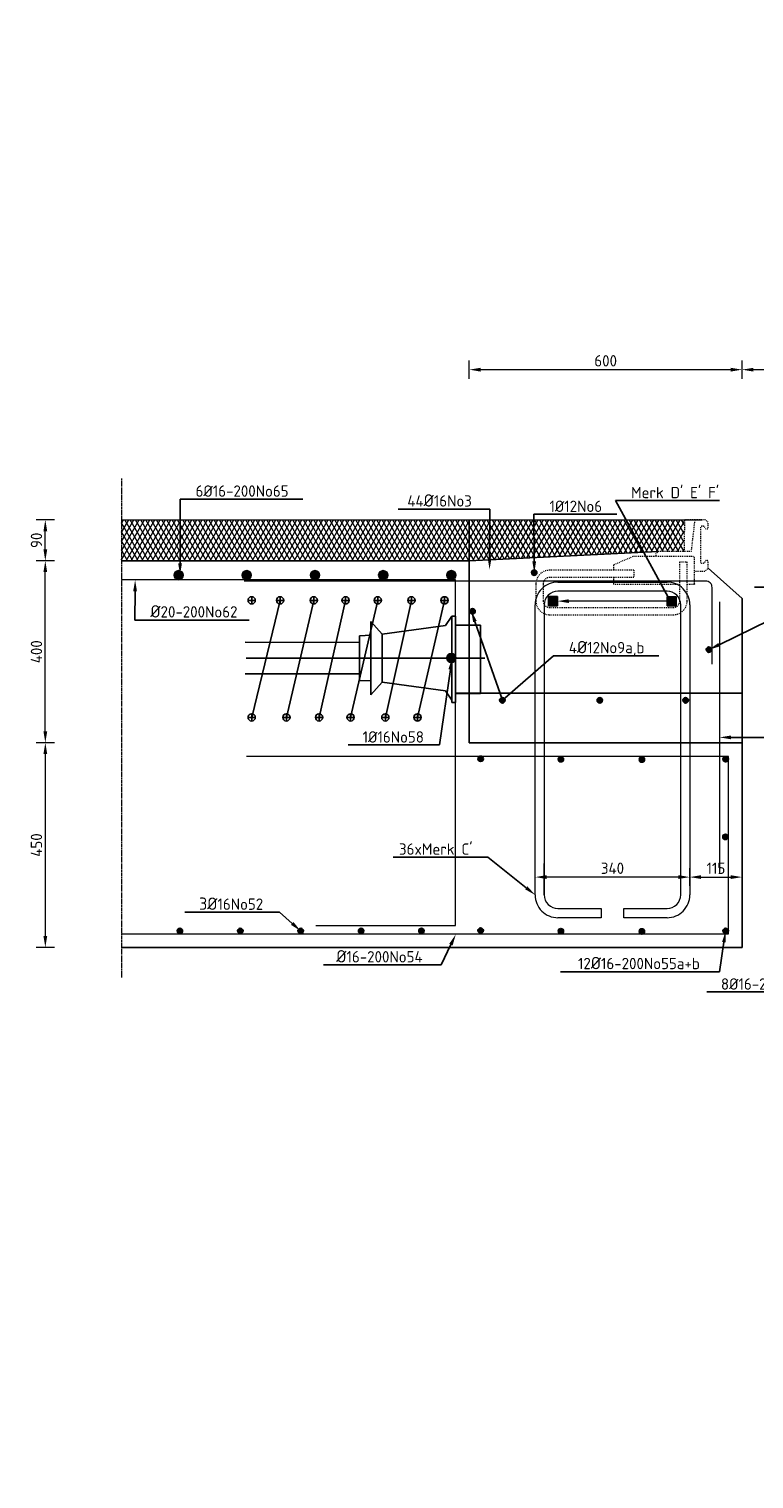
# Model space of a CAD drawing. Header units: millimetres. Extents: x -8028558 to 327273, y -63352 to 83293.
# Tile 32 of 195: x -845 to 749, y -16422 to -13234. Entities that reach past the tile are written whole.
import ezdxf
from ezdxf import colors
from ezdxf.entities.mleader import LeaderData, LeaderLine
from ezdxf.math import Vec2, Vec3

# ---------------------------------------------------------------- set-up
doc = ezdxf.new("R2010")
doc.units = ezdxf.units.MM
doc.linetypes.add('NLCS-HIDDEN', pattern=[4, 2, -2])
doc.linetypes.add('XX-AFBREEK', pattern=[7, 4, -1, 1, -1])
for name, color, linetype, lineweight in [('B-CO-BC-AFBREEKLIJN-G', 7, 'XX-AFBREEK', 18), ('B-CO-BC-BETONVORM-GD', 90, 'Continuous', 25), ('B-CO-BC-BETONVORM-M', 7, 'Continuous', 18), ('B-CO-BC-STORTNAAD-GD', 10, 'BC-STORTNAAD', 25), ('B-CO-BC-VOORSPANNING-GD', 200, 'Continuous', 25), ('B-CO-BC-WAPENING-G', 170, 'Continuous', 18), ('B-CO-BC-WAPENING-GD', 130, 'Continuous', 25), ('B-CO-BC-WAPENING_HOOFDWAPENING-G', 170, 'Continuous', 18), ('B-CO-SC-STAALVORM-A', 252, 'Continuous', 18), ('B-CO-SC-STAALVORM-AD', 252, 'Continuous', 18), ('B-CO-SC-STAALVORM-GD', 140, 'Continuous', 25), ('B-CO-SC-STAALVORM-GN', 10, 'NLCS-HIDDEN', 13), ('B-CO-VH-VERHARDING_ASFALT-A', 252, 'Continuous', 18), ('B-CO-VH-VERHARDING_ASFALT-G', 252, 'Continuous', 18), ('X-XX-AL-M', 7, 'Continuous', 18), ('X-XX-AL-T25', 7, 'Continuous', 25), ('X-XX-AL-VERWIJZING-T25', 7, 'Continuous', 25)]:
    doc.layers.add(name, color=color, linetype=linetype, lineweight=lineweight)
doc.styles.add('NLCS-ISO-MM10-T25', font='NLCS-ISO.ttf', dxfattribs={"height": 25})
doc.linetypes.add('BC-STORTNAAD', pattern='A,15,-1,[175,NLCS.SHX,S=1,R=0,X=0,Y=0],-1', length=17)
doc.dimstyles.new('NLCS-MM10-T25-PIJL_L0_H0', dxfattribs={"dimscale": 10, "dimtxt": 2.5, "dimasz": 2.5, "dimexe": 2, "dimexo": 2, "dimgap": 0.7, "dimtad": 1, "dimdec": 0, "dimzin": 0, "dimdsep": 46, "dimtxsty": 'NLCS-ISO-MM10-T25', "dimcen": 0, "dimdle": 2, "dimclrd": 256, "dimclre": 256, "dimclrt": 256, "dimadec": 0, "dimazin": 0, "dimtfac": 1, "dimtdec": 3, "dimtofl": 0, "dimtmove": 0, "dimatfit": 3, "dimfxl": 2, "dimfxlon": 1, "dimtfillclr": 256, "dimtolj": 1, "dimtzin": 0, "dimlwd": -1, "dimlwe": -1, "dimarcsym": 0})
doc.dimstyles.new('NLCS-MM10-T25-PIJL_L0_H4', dxfattribs={"dimscale": 10, "dimtxt": 2.5, "dimasz": 2.5, "dimexe": 2, "dimexo": 2, "dimgap": 0.7, "dimtad": 1, "dimdec": 0, "dimzin": 0, "dimdsep": 46, "dimtxsty": 'NLCS-ISO-MM10-T25', "dimcen": 0, "dimdle": 2, "dimclrd": 256, "dimclre": 256, "dimclrt": 256, "dimadec": 4, "dimazin": 0, "dimtfac": 1, "dimtdec": 3, "dimtofl": 0, "dimtmove": 0, "dimatfit": 3, "dimfxl": 2, "dimfxlon": 1, "dimtfillclr": 256, "dimtolj": 1, "dimtzin": 0, "dimlwd": -1, "dimlwe": -1, "dimarcsym": 0})
pattern_1 = [(45, (29461.201, 0), (-2.82842712, 2.82842712), []), (45, (29461.201, 2.4284), (-2.82842712, 2.82842712), []), (45, (29461.201, 2.5284), (-2.82842712, 2.82842712), []), (45, (29461.201, 2.6284), (-2.82842712, 2.82842712), [])]

# ---------------------------------------------------------------- blocks, each defined once
blk = doc.blocks.new('*D1818')
at = {"layer": 'X-XX-AL-M', "transparency": 16777216}
for p, q in [((722.7, -14002.7), (722.7, -13962.7)), ((957.5, -14002.7), (957.5, -13962.7)), ((747.7, -13982.7), (932.5, -13982.7))]:
    blk.add_line(p, q, dxfattribs=at)
for points in [[(747.7, -13978.6), (747.7, -13986.9), (722.7, -13982.7)], [(932.5, -13978.6), (932.5, -13986.9), (957.5, -13982.7)]]:
    blk.add_solid(points, dxfattribs=at)
at = {"layer": 'X-XX-AL-M', "transparency": 16777216, "insert": (840.1, -13963.2), "char_height": 25, "attachment_point": 5, "style": 'NLCS-ISO-MM10-T25'}
blk.add_mtext('\\A1;Var', dxfattribs=at)
blk = doc.blocks.new('*D1819')
at = {"layer": 'X-XX-AL-M', "transparency": 16777216}
for p, q in [((122.7, -14002.7), (122.7, -13962.7)), ((722.7, -14002.7), (722.7, -13962.7)), ((147.7, -13982.7), (697.7, -13982.7))]:
    blk.add_line(p, q, dxfattribs=at)
for points in [[(147.7, -13978.6), (147.7, -13986.9), (122.7, -13982.7)], [(697.7, -13978.6), (697.7, -13986.9), (722.7, -13982.7)]]:
    blk.add_solid(points, dxfattribs=at)
at = {"layer": 'X-XX-AL-M', "transparency": 16777216, "insert": (422.7, -13963.2), "char_height": 25, "attachment_point": 5, "style": 'NLCS-ISO-MM10-T25'}
blk.add_mtext('\\A1;600', dxfattribs=at)
blk = doc.blocks.new('*D1830')
at = {"layer": 'X-XX-AL-M', "transparency": 16777216}
for p, q in [((-789.5, -14312.9), (-829.5, -14312.9)), ((-809.5, -14377.9), (-809.5, -14337.9)), ((-789.5, -14402.9), (-829.5, -14402.9))]:
    blk.add_line(p, q, dxfattribs=at)
for points in [[(-813.6, -14337.9), (-805.3, -14337.9), (-809.5, -14312.9)], [(-813.6, -14377.9), (-805.3, -14377.9), (-809.5, -14402.9)]]:
    blk.add_solid(points, dxfattribs=at)
at = {"layer": 'X-XX-AL-M', "transparency": 16777216, "insert": (-829, -14357.9), "char_height": 25, "attachment_point": 5, "rotation": 90, "style": 'NLCS-ISO-MM10-T25'}
blk.add_mtext('\\A1;90', dxfattribs=at)
blk = doc.blocks.new('*D1831')
at = {"layer": 'B-CO-BC-BETONVORM-M', "transparency": 16777216}
for p, q in [((-789.5, -14802.9), (-829.5, -14802.9)), ((-809.5, -14827.9), (-809.5, -15227.9)), ((-789.5, -15252.9), (-829.5, -15252.9))]:
    blk.add_line(p, q, dxfattribs=at)
for points in [[(-813.6, -14827.9), (-805.3, -14827.9), (-809.5, -14802.9)], [(-813.6, -15227.9), (-805.3, -15227.9), (-809.5, -15252.9)]]:
    blk.add_solid(points, dxfattribs=at)
at = {"layer": 'B-CO-BC-BETONVORM-M', "transparency": 16777216, "insert": (-829, -15027.9), "char_height": 25, "attachment_point": 5, "rotation": 90, "style": 'NLCS-ISO-MM10-T25'}
blk.add_mtext('\\A1;450', dxfattribs=at)
blk = doc.blocks.new('*D1833')
at = {"layer": 'B-CO-BC-BETONVORM-M', "transparency": 16777216}
for p, q in [((-809.5, -14402.9), (-829.5, -14402.9)), ((-809.5, -14777.9), (-809.5, -14427.9)), ((-809.5, -14802.9), (-829.5, -14802.9))]:
    blk.add_line(p, q, dxfattribs=at)
for points in [[(-813.6, -14427.9), (-805.3, -14427.9), (-809.5, -14402.9)], [(-813.6, -14777.9), (-805.3, -14777.9), (-809.5, -14802.9)]]:
    blk.add_solid(points, dxfattribs=at)
at = {"layer": 'B-CO-BC-BETONVORM-M', "transparency": 16777216, "insert": (-829, -14602.9), "char_height": 25, "attachment_point": 5, "rotation": 90, "style": 'NLCS-ISO-MM10-T25'}
blk.add_mtext('\\A1;400', dxfattribs=at)
blk = doc.blocks.new('*D1814')
at = {"layer": 'X-XX-AL-M', "transparency": 16777216}
for p, q in [((267.7, -15117.6), (267.7, -15078.4)), ((607.7, -15117.6), (607.7, -15078.4)), ((582.7, -15098.4), (292.7, -15098.4))]:
    blk.add_line(p, q, dxfattribs=at)
for points in [[(292.7, -15094.2), (292.7, -15102.5), (267.7, -15098.4)], [(582.7, -15094.2), (582.7, -15102.5), (607.7, -15098.4)]]:
    blk.add_solid(points, dxfattribs=at)
at = {"layer": 'X-XX-AL-M', "transparency": 16777216, "insert": (437.7, -15078.9), "char_height": 25, "attachment_point": 5, "style": 'NLCS-ISO-MM10-T25'}
blk.add_mtext('\\A1;340', dxfattribs=at)
blk = doc.blocks.new('*D1817')
at = {"layer": 'X-XX-AL-M', "transparency": 16777216}
for p, q in [((607.7, -15117.6), (607.7, -15078.4)), ((722.7, -15118.4), (722.7, -15078.4)), ((632.7, -15098.4), (697.7, -15098.4))]:
    blk.add_line(p, q, dxfattribs=at)
for points in [[(632.7, -15094.2), (632.7, -15102.5), (607.7, -15098.4)], [(697.7, -15094.2), (697.7, -15102.5), (722.7, -15098.4)]]:
    blk.add_solid(points, dxfattribs=at)
at = {"layer": 'X-XX-AL-M', "transparency": 16777216, "insert": (665.2, -15078.9), "char_height": 25, "attachment_point": 5, "style": 'NLCS-ISO-MM10-T25'}
blk.add_mtext('\\A1;115', dxfattribs=at)

msp = doc.modelspace()

# ---------------------------------------------------------------- hatches: boundary and pattern name
at = {"layer": 'B-CO-SC-STAALVORM-A'}
h = msp.add_hatch(dxfattribs=at)
h.set_pattern_fill('ACO-STAAL', color=256, pattern_type=2)
h.set_pattern_definition(pattern_1)
h.paths.add_polyline_path([(-506.5, -14434.6, 1), (-526.5, -14434.6, 1)])
h = msp.add_hatch(dxfattribs=at)
h.set_pattern_fill('ACO-STAAL', color=256, pattern_type=2)
h.set_pattern_definition(pattern_1)
h.paths.add_polyline_path([(-356.5, -14434.6, 1), (-376.5, -14434.6, 1)])
h = msp.add_hatch(dxfattribs=at)
h.set_pattern_fill('ACO-STAAL', color=256, pattern_type=2)
h.set_pattern_definition(pattern_1)
h.paths.add_polyline_path([(-206.5, -14434.6, 1), (-226.5, -14434.6, 1)])
h = msp.add_hatch(dxfattribs=at)
h.set_pattern_fill('ACO-STAAL', color=256, pattern_type=2)
h.set_pattern_definition(pattern_1)
h.paths.add_polyline_path([(-56.5, -14434.6, 1), (-76.5, -14434.6, 1)])
h = msp.add_hatch(dxfattribs=at)
h.set_pattern_fill('ACO-STAAL', color=256, pattern_type=2)
h.set_pattern_definition(pattern_1)
h.paths.add_polyline_path([(93.5, -14434.6, 1), (73.5, -14434.6, 1)])
h = msp.add_hatch(dxfattribs=at)
h.set_pattern_fill('ACO-STAAL', color=256, pattern_type=2)
h.set_pattern_definition([(45, (29461.201, -181.9623), (-2.82842712, 2.82842712), []), (45, (29461.201, -179.534), (-2.82842712, 2.82842712), []), (45, (29461.201, -179.434), (-2.82842712, 2.82842712), []), (45, (29461.201, -179.334), (-2.82842712, 2.82842712), [])])
h.paths.add_polyline_path([(93.5, -14616.5, 1), (73.5, -14616.5, 1)])
at = {"layer": 'B-CO-SC-STAALVORM-AD'}
h = msp.add_hatch(dxfattribs=at)
h.set_pattern_fill('ACO-STAAL', color=256, pattern_type=2)
h.set_pattern_definition([(45, (29436.202, -0.2158), (-2.82842712, 2.82842712), []), (45, (29436.202, 2.2126), (-2.82842712, 2.82842712), []), (45, (29436.202, 2.3126), (-2.82842712, 2.82842712), []), (45, (29436.202, 2.4126), (-2.82842712, 2.82842712), [])])
h.paths.add_polyline_path([(271.6, -14428.9, 1), (259.6, -14428.9, 1)])
h = msp.add_hatch(dxfattribs=at)
h.set_pattern_fill('ACO-STAAL', color=256, pattern_type=2)
h.set_pattern_definition(pattern_1)
h.paths.add_polyline_path([(136, -14513.9, 1), (124, -14513.9, 1)])
h = msp.add_hatch(dxfattribs=at)
h.set_pattern_fill('ACO-STAAL', color=256, pattern_type=2)
h.set_pattern_definition([(45, (29460.9964, 31.8182), (-2.8284271, 2.8284271), []), (45, (29460.9964, 34.2466), (-2.8284271, 2.8284271), []), (45, (29460.9964, 34.3466), (-2.8284271, 2.8284271), []), (45, (29460.9964, 34.4466), (-2.8284271, 2.8284271), [])])
h.paths.add_polyline_path([(655.8, -14598.3, 1), (643.8, -14598.3, 1)])
h = msp.add_hatch(dxfattribs=at)
h.set_pattern_fill('ACO-STAAL', color=256, pattern_type=2)
h.set_pattern_definition(pattern_1)
h.paths.add_polyline_path([(201.5, -14709.6, 1), (189.5, -14709.6, 1)])
h = msp.add_hatch(dxfattribs=at)
h.set_pattern_fill('ACO-STAAL', color=256, pattern_type=2)
h.set_pattern_definition(pattern_1)
h.paths.add_polyline_path([(415.8, -14709.6, 1), (403.8, -14709.6, 1)])
h = msp.add_hatch(dxfattribs=at)
h.set_pattern_fill('ACO-STAAL', color=256, pattern_type=2)
h.set_pattern_definition(pattern_1)
h.paths.add_polyline_path([(604.5, -14709.6, 1), (592.5, -14709.6, 1)])
h = msp.add_hatch(dxfattribs=at)
h.set_pattern_fill('ACO-STAAL', color=256, pattern_type=2)
h.set_pattern_definition(pattern_1)
h.paths.add_polyline_path([(153.8, -14838.2, 1), (141.8, -14838.2, 1)])
h = msp.add_hatch(dxfattribs=at)
h.set_pattern_fill('ACO-STAAL', color=256, pattern_type=2)
h.set_pattern_definition(pattern_1)
h.paths.add_polyline_path([(330.3, -14839.3, 1), (318.3, -14839.3, 1)])
h = msp.add_hatch(dxfattribs=at)
h.set_pattern_fill('ACO-STAAL', color=256, pattern_type=2)
h.set_pattern_definition(pattern_1)
h.paths.add_polyline_path([(508.4, -14840, 1), (496.4, -14840, 1)])
h = msp.add_hatch(dxfattribs=at)
h.set_pattern_fill('ACO-STAAL', color=256, pattern_type=2)
h.set_pattern_definition(pattern_1)
h.paths.add_polyline_path([(692.5, -14838.9, 1), (680.5, -14838.9, 1)])
h = msp.add_hatch(dxfattribs=at)
h.set_pattern_fill('ACO-STAAL', color=256, pattern_type=2)
h.set_pattern_definition(pattern_1)
h.paths.add_polyline_path([(692.6, -14839, 1), (680.6, -14839, 1)])
h = msp.add_hatch(dxfattribs=at)
h.set_pattern_fill('ACO-STAAL', color=256, pattern_type=2)
h.set_pattern_definition(pattern_1)
h.paths.add_polyline_path([(692, -15010, 1), (680, -15010, 1)])
h = msp.add_hatch(dxfattribs=at)
h.set_pattern_fill('ACO-STAAL', color=256, pattern_type=2)
h.set_pattern_definition(pattern_1)
h.paths.add_polyline_path([(-507.5, -15216.8, 1), (-519.5, -15216.8, 1)])
h = msp.add_hatch(dxfattribs=at)
h.set_pattern_fill('ACO-STAAL', color=256, pattern_type=2)
h.set_pattern_definition(pattern_1)
h.paths.add_polyline_path([(-374.7, -15216.8, 1), (-386.7, -15216.8, 1)])
h = msp.add_hatch(dxfattribs=at)
h.set_pattern_fill('ACO-STAAL', color=256, pattern_type=2)
h.set_pattern_definition(pattern_1)
h.paths.add_polyline_path([(-241.9, -15216.8, 1), (-253.9, -15216.8, 1)])
h = msp.add_hatch(dxfattribs=at)
h.set_pattern_fill('ACO-STAAL', color=256, pattern_type=2)
h.set_pattern_definition(pattern_1)
h.paths.add_polyline_path([(-109.1, -15216.8, 1), (-121.1, -15216.8, 1)])
h = msp.add_hatch(dxfattribs=at)
h.set_pattern_fill('ACO-STAAL', color=256, pattern_type=2)
h.set_pattern_definition(pattern_1)
h.paths.add_polyline_path([(23.6, -15216.8, 1), (11.6, -15216.8, 1)])
h = msp.add_hatch(dxfattribs=at)
h.set_pattern_fill('ACO-STAAL', color=256, pattern_type=2)
h.set_pattern_definition(pattern_1)
h.paths.add_polyline_path([(153.8, -15216.1, 1), (141.8, -15216.1, 1)])
h = msp.add_hatch(dxfattribs=at)
h.set_pattern_fill('ACO-STAAL', color=256, pattern_type=2)
h.set_pattern_definition(pattern_1)
h.paths.add_polyline_path([(330.3, -15217.3, 1), (318.3, -15217.3, 1)])
h = msp.add_hatch(dxfattribs=at)
h.set_pattern_fill('ACO-STAAL', color=256, pattern_type=2)
h.set_pattern_definition(pattern_1)
h.paths.add_polyline_path([(508.4, -15217.9, 1), (496.4, -15217.9, 1)])
h = msp.add_hatch(dxfattribs=at)
h.set_pattern_fill('ACO-STAAL', color=256, pattern_type=2)
h.set_pattern_definition(pattern_1)
h.paths.add_polyline_path([(692.5, -15216.8, 1), (680.5, -15216.8, 1)])
at = {"layer": 'B-CO-VH-VERHARDING_ASFALT-A'}
h = msp.add_hatch(dxfattribs=at)
h.set_pattern_fill('AVH-ASFALT', color=256, scale=10, pattern_type=2)
h.set_pattern_definition([(60, (29461.201, 0), (-8.660254, 5), []), (120, (29461.201, 0), (-8.660254, -5), [])])
h.paths.add_polyline_path([(-355.9, -14402.9), (-302.8, -14312.9), (-642.3, -14312.9), (-642.3, -14402.9)])
h.paths.add_polyline_path([(-302.8, -14312.9), (-355.9, -14402.9), (122.7, -14402.9), (330.5, -14392.5), (389.2, -14312.9)])
h.paths.add_polyline_path([(1957.5, -14402.9), (1957.5, -14312.9), (1561.6, -14312.9), (1514.2, -14399.8), (1557.5, -14402.9)])
h.paths.add_polyline_path([(595, -14382.2), (596.1, -14312.9), (389.2, -14312.9), (330.5, -14392.5), (538.3, -14382.2)])
h.paths.add_polyline_path([(611.3, -14375.7), (610.6, -14382.2), (611.2, -14382.2)])
h.paths.add_polyline_path([(1069.6, -14382.2), (1068.8, -14375.7), (1068.9, -14382.2)])
h.paths.add_polyline_path([(1084.1, -14312.9), (1085.2, -14382.2), (1125.6, -14382.2), (1131.2, -14387.7), (1349.7, -14392.5), (1514.2, -14399.8), (1561.6, -14312.9)])
at = {"layer": 'X-XX-AL-T25', "true_color": 0x636466}
h = msp.add_hatch(color=251, dxfattribs=at)
h.dxf.hatch_style = 1
h.paths.add_polyline_path([(316.7, -14481.7), (296.7, -14481.7), (296.7, -14501.7), (316.7, -14501.7)])
h = msp.add_hatch(color=251, dxfattribs=at)
h.dxf.hatch_style = 1
h.paths.add_polyline_path([(577.9, -14482.3), (557.9, -14482.3), (557.9, -14502.3), (577.9, -14502.3)])

# ---------------------------------------------------------------- linework, layer by layer
at = {"layer": 'B-CO-BC-AFBREEKLIJN-G', "flags": 128}
msp.add_lwpolyline([(-642.3, -14221.9), (-642.3, -15320.8)], dxfattribs=at)
at = {"layer": 'B-CO-BC-BETONVORM-GD', "flags": 128}
for points in [[(122.7, -14402.9), (-642.3, -14402.9)], [(122.7, -14402.9), (538.3, -14382.2)], [(722.7, -14485.5), (648.3, -14418.9)], [(722.7, -15252.9), (722.7, -14485.5)], [(-642.3, -15252.9), (722.7, -15252.9)]]:
    msp.add_lwpolyline(points, dxfattribs=at)
at = {"layer": 'B-CO-BC-STORTNAAD-GD', "ltscale": 0.5, "flags": 128}
for points in [[(122.7, -14802.9), (122.7, -14312.9)], [(722.7, -14694.2), (92.7, -14694.2)], [(722.7, -14802.9), (122.7, -14802.9)]]:
    msp.add_lwpolyline(points, dxfattribs=at)
at = {"layer": 'B-CO-BC-VOORSPANNING-GD', "ltscale": 500, "flags": 128}
for points in [[(-363.7, -14489.9), (-347.7, -14489.9)], [(-355.7, -14481.9), (-355.7, -14497.9)], [(-301.3, -14489.9), (-285.3, -14489.9)], [(-293.3, -14481.9), (-293.3, -14497.9)], [(-227.3, -14489.9), (-211.3, -14489.9)], [(-219.3, -14481.9), (-219.3, -14497.9)], [(-157.2, -14489.9), (-141.2, -14489.9)], [(-149.2, -14481.9), (-149.2, -14497.9)], [(-86.5, -14489.9), (-70.5, -14489.9)], [(-78.5, -14481.9), (-78.5, -14497.9)], [(-12.5, -14489.9), (3.5, -14489.9)], [(-4.5, -14481.9), (-4.5, -14497.9)], [(60.4, -14489.9), (76.4, -14489.9)], [(68.4, -14481.9), (68.4, -14497.9)], [(92.7, -14524.4), (84.7, -14524.4)], [(92.7, -14524.4), (92.7, -14714.4)], [(147.7, -14544.4), (92.7, -14544.4)], [(147.7, -14694.4), (147.7, -14544.4)], [(92.7, -14694.4), (147.7, -14694.4)], [(92.7, -14714.4), (84.7, -14714.4)], [(-363.7, -14747.2), (-347.7, -14747.2)], [(-355.7, -14739.2), (-355.7, -14755.2)], [(-287.4, -14747.2), (-271.4, -14747.2)], [(-279.4, -14739.2), (-279.4, -14755.2)], [(-215.6, -14747.2), (-199.6, -14747.2)], [(-207.6, -14739.2), (-207.6, -14755.2)], [(-146.1, -14747.2), (-130.1, -14747.2)], [(-138.1, -14739.2), (-138.1, -14755.2)], [(-69.8, -14747.2), (-53.8, -14747.2)], [(-61.8, -14739.2), (-61.8, -14755.2)], [(0.8, -14747.2), (16.8, -14747.2)], [(8.8, -14739.2), (8.8, -14755.2)]]:
    msp.add_lwpolyline(points, dxfattribs=at)
at = {"layer": 'B-CO-BC-VOORSPANNING-GD', "ltscale": 5, "flags": 128}
for points in [[(-355.7, -14747.2), (-293.3, -14489.9)], [(-279.4, -14747.2), (-219.3, -14489.9)], [(-207.6, -14747.2), (-149.2, -14489.9)], [(-138.1, -14747.2), (-78.5, -14489.9)], [(-61.8, -14747.2), (-4.5, -14489.9)], [(8.8, -14747.2), (68.4, -14489.9)], [(-93.9, -14536.4), (-69, -14564.4)], [(70.4, -14544.9), (84.7, -14524.4)], [(84.7, -14524.4), (84.7, -14714.4)], [(-118.9, -14568.1), (-93.6, -14566.8)], [(-69, -14564.4), (70.4, -14544.9)], [(-118.7, -14582.9), (-369.8, -14582.2)], [(157, -14617), (-368.1, -14617)], [(-118.7, -14651.1), (-369.8, -14651.7)], [(-118.9, -14665.8), (-93.6, -14667.1)], [(-93.9, -14697.5), (-69, -14669.5)], [(-69, -14669.5), (70.4, -14689)], [(70.4, -14689), (84.7, -14709.5)]]:
    msp.add_lwpolyline(points, dxfattribs=at)
at = {"layer": 'B-CO-BC-VOORSPANNING-GD', "flags": 128}
for points in [[(-93.9, -14697.5), (-93.9, -14536.4)], [(-118.9, -14665.8), (-118.9, -14568.1)], [(-69, -14669.5), (-69, -14564.4)]]:
    msp.add_lwpolyline(points, dxfattribs=at)
at = {"layer": 'B-CO-BC-VOORSPANNING-GD', "ltscale": 500}
for centre in [(-355.7, -14489.9), (-293.3, -14489.9), (-219.3, -14489.9), (-149.2, -14489.9), (-78.5, -14489.9), (-4.5, -14489.9), (68.4, -14489.9), (-355.7, -14747.2), (-279.4, -14747.2), (-207.6, -14747.2), (-138.1, -14747.2), (-61.8, -14747.2), (8.8, -14747.2)]:
    msp.add_circle(centre, 8, dxfattribs=at)
at = {"layer": 'B-CO-BC-WAPENING-G', "flags": 128}
for points in [[(267.7, -15137.6, 0.414214), (317.7, -15187.6)], [(557.7, -15187.6, 0.414214), (607.7, -15137.6)]]:
    msp.add_lwpolyline(points, format="xyb", dxfattribs=at)
at = {"layer": 'B-CO-BC-WAPENING-GD'}
for points in [[(296.7, -14501.7), (316.7, -14501.7), (316.7, -14481.7), (296.7, -14481.7)], [(557.9, -14502.3), (577.9, -14502.3), (577.9, -14482.3), (557.9, -14482.3)]]:
    msp.add_lwpolyline(points, close=True, dxfattribs=at)
for centre, radius in [((-516.5, -14434.6), 10), ((-366.5, -14434.6), 10), ((-216.5, -14434.6), 10), ((-66.5, -14434.6), 10), ((83.5, -14434.6), 10), ((265.6, -14428.9), 6), ((130, -14513.9), 6), ((649.8, -14598.3), 6), ((83.5, -14616.5), 10), ((195.5, -14709.6), 6), ((409.8, -14709.6), 6), ((598.5, -14709.6), 6), ((147.8, -14838.2), 6), ((324.3, -14839.3), 6), ((502.4, -14840), 6), ((686.5, -14838.9), 6), ((686.6, -14839), 6), ((686, -15010), 6), ((-513.5, -15216.8), 6), ((-380.7, -15216.8), 6), ((-247.9, -15216.8), 6), ((-115.1, -15216.8), 6), ((17.6, -15216.8), 6), ((147.8, -15216.1), 6), ((324.3, -15217.3), 6), ((502.4, -15217.9), 6), ((686.5, -15216.8), 6)]:
    msp.add_circle(centre, radius, dxfattribs=at)
at = {"layer": 'B-CO-BC-WAPENING_HOOFDWAPENING-G', "flags": 128}
for points in [[(92.7, -14444.9), (-642.3, -14444.9)], [(92.7, -15204.9), (92.7, -14444.9)], [(673.2, -14492.9), (673.2, -15089.5)], [(692.7, -14832.9), (-367, -14832.9)], [(692.7, -15222.9), (692.7, -14832.9)], [(287.7, -15137.6), (287.7, -15068.6)], [(-214.7, -15204.9), (92.7, -15204.9)], [(-642.3, -15222.9), (692.7, -15222.9)]]:
    msp.add_lwpolyline(points, dxfattribs=at)
for points in [[(656.6, -14630.1), (656.6, -14461.7, 0.456933), (642.6, -14447.7), (-372.3, -14447.7)], [(287.7, -15137.6, 0.414214), (317.7, -15167.6)], [(557.7, -15167.6, 0.414214), (587.7, -15137.6)]]:
    msp.add_lwpolyline(points, format="xyb", dxfattribs=at)
at = {"layer": 'B-CO-BC-WAPENING_HOOFDWAPENING-G', "ltscale": 500, "flags": 128}
for points in [[(317.7, -14449.6, 0.414214), (267.7, -14499.6)], [(317.7, -14469.6, 0.414214), (287.7, -14499.6)], [(607.7, -14499.6, 0.414214), (557.7, -14449.6)], [(587.7, -14499.6, 0.414214), (557.7, -14469.6)]]:
    msp.add_lwpolyline(points, format="xyb", dxfattribs=at)
for points in [[(317.7, -14449.6), (557.7, -14449.6)], [(557.7, -14469.6), (317.7, -14469.6)], [(267.7, -15137.6), (267.7, -14499.6)], [(287.7, -14499.6), (287.7, -15137.6)], [(587.7, -15137.6), (587.7, -14499.6)], [(607.7, -14499.6), (607.7, -15137.6)], [(317.7, -15167.6), (412.7, -15167.6)], [(412.7, -15167.6), (412.7, -15187.6)], [(462.7, -15167.6), (557.7, -15167.6)], [(462.7, -15187.6), (462.7, -15167.6)], [(412.7, -15187.6), (317.7, -15187.6)], [(557.7, -15187.6), (462.7, -15187.6)]]:
    msp.add_lwpolyline(points, dxfattribs=at)
at = {"layer": 'B-CO-SC-STAALVORM-GD', "flags": 128}
msp.add_lwpolyline([(617.9, -14454.3), (617.9, -14453.6)], dxfattribs=at)
at = {"layer": 'B-CO-SC-STAALVORM-GN', "flags": 128}
for points in [[(618.5, -14425.5), (641.8, -14425.5), (648.3, -14418.9), (648.3, -14405.8, 0.748975), (641.8, -14403.9, -0.045064), (638.6, -14408, -0.61982), (631.8, -14406), (631.8, -14329.2, -0.61982), (638.6, -14327.2, -0.045064), (641.8, -14331.4, 0.748975), (648.3, -14329.5), (648.3, -14318.7), (642.5, -14312.9), (618.6, -14312.9), (610.6, -14382.2), (538.3, -14382.2), (532.7, -14387.7), (532.7, -14393.7)], [(617.9, -14453.6), (618.3, -14432.6), (618.3, -14398.3, 0.3609), (614.5, -14393.7), (482.6, -14393.7)], [(299.4, -14423.6, 0.414214), (269.4, -14453.6)], [(299.4, -14439.6, 0.414214), (285.4, -14453.6)], [(269.4, -14491.5, 0.414214), (299.4, -14521.5)], [(285.4, -14491.5, 0.414214), (299.4, -14505.5)], [(571.6, -14505.5, 0.414214), (585.6, -14491.5)], [(571.6, -14521.5, 0.414214), (601.6, -14491.5)]]:
    msp.add_lwpolyline(points, format="xyb", dxfattribs=at)
at = {"layer": 'B-CO-SC-STAALVORM-GN'}
msp.add_lwpolyline([(618.6, -14312.9), (596.1, -14312.9), (595, -14382.2)], dxfattribs=at)
at = {"layer": 'B-CO-SC-STAALVORM-GN', "flags": 128}
for points in [[(482.6, -14393.7), (439.7, -14412.1)], [(585.6, -14405.2), (601.6, -14405.2)], [(585.6, -14491.5), (585.6, -14405.2)], [(601.6, -14491.5), (601.6, -14405.2)], [(484.3, -14423.6), (299.4, -14423.6)], [(484.3, -14439.6), (299.4, -14439.6)], [(439.7, -14412.1), (439.7, -14423.6)], [(439.7, -14439.6), (439.7, -14454.3)], [(484.3, -14423.6), (484.3, -14439.6)], [(269.4, -14453.6), (269.4, -14491.5)], [(285.4, -14453.6), (285.4, -14491.5)], [(439.7, -14454.3), (585.6, -14454.3)], [(601.6, -14454.3), (617.9, -14454.3)], [(299.4, -14505.5), (571.6, -14505.5)], [(299.4, -14521.5), (571.6, -14521.5)]]:
    msp.add_lwpolyline(points, dxfattribs=at)
at = {"layer": 'B-CO-VH-VERHARDING_ASFALT-G', "flags": 128}
msp.add_lwpolyline([(-642.3, -14312.9), (634.9, -14312.9)], dxfattribs=at)

# ---------------------------------------------------------------- dimensions: what is measured, and where the dimension line sits
at = {"layer": 'B-CO-BC-BETONVORM-M'}
for base, p1, p2, picture, middle in [((-809.5, -14402.9), (-809.5, -14802.9), (-809.5, -14402.9), '*D1833', (-829, -14602.9)), ((-809.5, -15252.9), (653.2, -14802.9), (653.2, -15252.9), '*D1831', (-829, -15027.9))]:
    dim = msp.add_linear_dim(base=base, p1=p1, p2=p2, angle=90, dimstyle='NLCS-MM10-T25-PIJL_L0_H0', dxfattribs=at)
    dim.commit()
    dim.dimension.update_dxf_attribs({"geometry": picture, "text_midpoint": middle})
at = {"layer": 'X-XX-AL-M'}
for base, p1, p2, picture, middle in [((722.7, -13982.7), (122.7, -14402.9), (722.7, -14402.9), '*D1819', (422.7, -13963.2)), ((267.7, -15098.4), (607.7, -15137.6), (267.7, -15137.6), '*D1814', (437.7, -15078.9)), ((722.7, -15098.4), (607.7, -15137.6), (722.7, -15252.9), '*D1817', (665.2, -15078.9))]:
    dim = msp.add_linear_dim(base=base, p1=p1, p2=p2, dimstyle='NLCS-MM10-T25-PIJL_L0_H4', dxfattribs=at)
    dim.commit()
    dim.dimension.update_dxf_attribs({"geometry": picture, "text_midpoint": middle})
dim = msp.add_linear_dim(base=(957.5, -13982.7), p1=(722.7, -14802.9), p2=(957.5, -14802.9), text='Var', dimstyle='NLCS-MM10-T25-PIJL_L0_H4', dxfattribs=at)
dim.commit()
dim.dimension.update_dxf_attribs({"geometry": '*D1818', "text_midpoint": (840.1, -13963.2)})
dim = msp.add_linear_dim(base=(-809.5, -14312.9), p1=(-642.3, -14402.9), p2=(-642.3, -14312.9), angle=90, dimstyle='NLCS-MM10-T25-PIJL_L0_H4', dxfattribs=at)
dim.commit()
dim.dimension.update_dxf_attribs({"geometry": '*D1830', "text_midpoint": (-829, -14357.9)})

# ---------------------------------------------------------------- leaders
at = {"layer": 'X-XX-AL-VERWIJZING-T25'}
ml = msp.add_multileader_mtext('Standard', dxfattribs=at)
ml.set_content('Merk B', color=256, style='NLCS-ISO-MM10-T25')
ml.set_leader_properties(color=256, linetype='ByLayer', lineweight=-1)
ml.build(insert=Vec2(0, 0))
ml.multileader.update_dxf_attribs({"text_left_attachment_type": 5, "text_right_attachment_type": 5, "dogleg_length": 25, "arrow_head_size": 25})
ctx = ml.context
ctx.base_point, ctx.char_height, ctx.arrow_head_size, ctx.landing_gap_size, ctx.plane_origin = Vec3(137517.8, -36029.7), 25, 25, 9, Vec3(137783.2, -36013.1)
ctx.left_attachment, ctx.right_attachment = 5, 5
notes = []
notes.append((ctx, [(0, (0, 0, 0), (0, 0), (1, 0), 1, [])]))
ctx.mtext.insert, ctx.mtext.flow_direction = Vec3(137526.8, -35999.7), 5
ml = msp.add_multileader_mtext('Standard', dxfattribs=at)
ml.set_content('6Ø16-200No65', color=256, style='NLCS-ISO-MM10-T25')
ml.set_leader_properties(color=256, linetype='ByLayer', lineweight=-1)
ml.build(insert=Vec2(0, 0))
ml.multileader.update_dxf_attribs({"text_left_attachment_type": 5, "text_right_attachment_type": 5, "dogleg_length": 25, "arrow_head_size": 25})
ctx = ml.context
ctx.base_point, ctx.char_height, ctx.arrow_head_size, ctx.landing_gap_size, ctx.plane_origin = Vec3(-488.2, -14267.1), 25, 25, 9, Vec3(-513.2, -14433.4)
ctx.left_attachment, ctx.right_attachment = 5, 5
notes.append((ctx, [(1, (1, 1, 0), (-513.2, -14267.1), (1, 0), 25, [(0, [(-513.2, -14433.4)], 0, [])])]))
ctx.mtext.insert, ctx.mtext.flow_direction = Vec3(-479.2, -14237.1), 5
ml = msp.add_multileader_mtext('Standard', dxfattribs=at)
ml.set_content("Merk D' E' F'", color=256, style='NLCS-ISO-MM10-T25')
ml.set_leader_properties(color=256, linetype='ByLayer', lineweight=-1)
ml.build(insert=Vec2(0, 0))
ml.multileader.update_dxf_attribs({"text_left_attachment_type": 5, "text_right_attachment_type": 5, "dogleg_length": 25, "arrow_head_size": 25})
ctx = ml.context
ctx.base_point, ctx.char_height, ctx.arrow_head_size, ctx.landing_gap_size, ctx.plane_origin = Vec3(469.5, -14270.4), 25, 25, 9, Vec3(316.7, -14491.7)
ctx.left_attachment, ctx.right_attachment = 5, 5
notes.append((ctx, [(0, (1, 1, 0), (444.5, -14270.4), (1, 0), 25, [(1, [(316.7, -14491.7), (564.2, -14490.7)], 0, [])])]))
ctx.mtext.insert, ctx.mtext.flow_direction = Vec3(478.5, -14240.4), 5
ml = msp.add_multileader_mtext('Standard', dxfattribs=at)
ml.set_content('44{\\H1.08333x;Ø}16No3', color=256, style='NLCS-ISO-MM10-T25')
ml.set_leader_properties(color=256, linetype='ByLayer', lineweight=-1)
ml.build(insert=Vec2(0, 0))
ml.multileader.update_dxf_attribs({"text_left_attachment_type": 5, "text_right_attachment_type": 5, "dogleg_length": 25, "arrow_head_size": 25})
ctx = ml.context
ctx.base_point, ctx.char_height, ctx.arrow_head_size, ctx.landing_gap_size, ctx.plane_origin = Vec3(-22.4, -14289.2), 25, 25, 9, Vec3(213.1, -14486.1)
ctx.left_attachment, ctx.right_attachment = 5, 5
notes.append((ctx, [(0, (1, 1, 0), (167.7, -14289.2), (-1, 0), 25, [(0, [(167.4, -14422.3)], 0, [])])]))
ctx.mtext.insert, ctx.mtext.flow_direction = Vec3(-13.4, -14256.7), 5
ml = msp.add_multileader_mtext('Standard', dxfattribs=at)
ml.set_content('1Ø12No6', color=256, style='NLCS-ISO-MM10-T25')
ml.set_leader_properties(color=256, linetype='ByLayer', lineweight=-1)
ml.build(insert=Vec2(0, 0))
ml.multileader.update_dxf_attribs({"text_left_attachment_type": 5, "text_right_attachment_type": 5, "dogleg_length": 25, "arrow_head_size": 25})
ctx = ml.context
ctx.base_point, ctx.char_height, ctx.arrow_head_size, ctx.landing_gap_size, ctx.plane_origin = Vec3(290.1, -14300.6), 25, 25, 9, Vec3(265.7, -14429.4)
ctx.left_attachment, ctx.right_attachment = 5, 5
notes.append((ctx, [(0, (1, 1, 0), (265.1, -14300.6), (1, 0), 25, [(0, [(265.7, -14429.4)], 0, [])])]))
ctx.mtext.insert, ctx.mtext.flow_direction = Vec3(299.1, -14270.6), 5
ml = msp.add_multileader_mtext('Standard', dxfattribs=at)
ml.set_content('2Ø12No6', color=256, style='NLCS-ISO-MM10-T25')
ml.set_leader_properties(color=256, linetype='ByLayer', lineweight=-1)
ml.build(insert=Vec2(0, 0))
ml.multileader.update_dxf_attribs({"text_left_attachment_type": 5, "text_right_attachment_type": 5, "dogleg_length": 25, "arrow_head_size": 25})
ctx = ml.context
ctx.base_point, ctx.char_height, ctx.arrow_head_size, ctx.landing_gap_size, ctx.plane_origin = Vec3(766.4, -14460.7), 25, 25, 9, Vec3(326.2, -14222.5)
ctx.left_attachment, ctx.right_attachment = 5, 5
notes.append((ctx, [(1, (1, 1, 0), (931.9, -14460.7), (-1, 0), 25, [(1, [(649.8, -14598.3)], 0, []), (0, [(1031.6, -14598.3)], 0, [])])]))
ctx.mtext.insert, ctx.mtext.flow_direction = Vec3(775.4, -14430.7), 5
ml = msp.add_multileader_mtext('Standard', dxfattribs=at)
ml.set_content('{\\H1.08333x;Ø}20-200No62', color=256, style='NLCS-ISO-MM10-T25')
ml.set_leader_properties(color=256, linetype='ByLayer', lineweight=-1)
ml.build(insert=Vec2(0, 0))
ml.multileader.update_dxf_attribs({"text_left_attachment_type": 5, "text_right_attachment_type": 5, "dogleg_length": 25, "arrow_head_size": 25})
ctx = ml.context
ctx.base_point, ctx.char_height, ctx.arrow_head_size, ctx.landing_gap_size, ctx.plane_origin = Vec3(-587.4, -14533.1), 25, 25, 9, Vec3(-685.3, -14434.9)
ctx.left_attachment, ctx.right_attachment = 5, 5
notes.append((ctx, [(1, (1, 1, 0), (-612.4, -14533.1), (1, 0), 25, [(0, [(-612, -14444.9)], 0, [])])]))
ctx.mtext.insert, ctx.mtext.flow_direction = Vec3(-578.4, -14500.6), 5
ml = msp.add_multileader_mtext('Standard', dxfattribs=at)
ml.set_content('Stekken Ø12No5', color=256, style='NLCS-ISO-MM10-T25')
ml.set_leader_properties(color=256, linetype='ByLayer', lineweight=-1)
ml.build(insert=Vec2(0, 0))
ml.multileader.update_dxf_attribs({"text_left_attachment_type": 5, "text_right_attachment_type": 5, "dogleg_length": 25, "arrow_head_size": 25})
ctx = ml.context
ctx.base_point, ctx.char_height, ctx.arrow_head_size, ctx.landing_gap_size, ctx.plane_origin, ctx.plane_x_axis, ctx.plane_y_axis = Vec3(827.6, -14766.2), 25, 25, 9, Vec3(827.6, -14945.7), Vec3(0, 1), Vec3(-1, 0)
ctx.left_attachment, ctx.right_attachment = 5, 5
notes.append((ctx, [(0, (1, 1, 0), (827.6, -14791.2), (0, 1), 25, [(1, [(673.2, -14791.2), (1007, -14791.2)], 0, [])])]))
ctx.mtext.insert, ctx.mtext.text_direction, ctx.mtext.rotation, ctx.mtext.flow_direction = Vec3(797.6, -14757.2), Vec3(0, 1), 1.570796, 5
ml = msp.add_multileader_mtext('Standard', dxfattribs=at)
ml.set_content('4{\\H1.08333x;Ø}12No9a,b', color=256, style='NLCS-ISO-MM10-T25')
ml.set_leader_properties(color=256, linetype='ByLayer', lineweight=-1)
ml.build(insert=Vec2(0, 0))
ml.multileader.update_dxf_attribs({"text_left_attachment_type": 5, "text_right_attachment_type": 5, "dogleg_length": 25, "arrow_head_size": 25})
ctx = ml.context
ctx.base_point, ctx.char_height, ctx.arrow_head_size, ctx.landing_gap_size, ctx.plane_origin = Vec3(332.8, -14611.7), 25, 25, 9, Vec3(369.1, -14558.3)
ctx.left_attachment, ctx.right_attachment = 5, 5
notes.append((ctx, [(1, (1, 1, 0), (307.8, -14611.7), (1, 0), 25, [(1, [(127, -14512.7), (195.5, -14709.6)], 0, [])])]))
ctx.mtext.insert, ctx.mtext.flow_direction = Vec3(341.8, -14579.2), 5
ml = msp.add_multileader_mtext('Standard', dxfattribs=at)
ml.set_content('1Ø16No58', color=256, style='NLCS-ISO-MM10-T25')
ml.set_leader_properties(color=256, linetype='ByLayer', lineweight=-1)
ml.build(insert=Vec2(0, 0))
ml.multileader.update_dxf_attribs({"text_left_attachment_type": 5, "text_right_attachment_type": 5, "dogleg_length": 25, "arrow_head_size": 25})
ctx = ml.context
ctx.base_point, ctx.char_height, ctx.arrow_head_size, ctx.landing_gap_size, ctx.plane_origin = Vec3(-120.7, -14807.8), 25, 25, 9, Vec3(84.7, -14617)
ctx.left_attachment, ctx.right_attachment = 5, 5
notes.append((ctx, [(0, (1, 1, 0), (57.3, -14807.8), (-1, 0), 25, [(0, [(84.7, -14617)], 0, [])])]))
ctx.mtext.insert, ctx.mtext.flow_direction = Vec3(-111.7, -14777.8), 5
ml = msp.add_multileader_mtext('Standard', dxfattribs=at)
ml.set_content("36xMerk C'", color=256, style='NLCS-ISO-MM10-T25')
ml.set_leader_properties(color=256, linetype='ByLayer', lineweight=-1)
ml.build(insert=Vec2(0, 0))
ml.multileader.update_dxf_attribs({"text_left_attachment_type": 5, "text_right_attachment_type": 5, "dogleg_length": 25, "arrow_head_size": 25})
ctx = ml.context
ctx.base_point, ctx.char_height, ctx.arrow_head_size, ctx.landing_gap_size, ctx.plane_origin = Vec3(-40.8, -15054.3), 25, 25, 9, Vec3(452, -14979)
ctx.left_attachment, ctx.right_attachment = 5, 5
notes.append((ctx, [(0, (1, 1, 0), (163.4, -15054.3), (-1, 0), 25, [(0, [(267.7, -15137.6)], 0, [])])]))
ctx.mtext.insert, ctx.mtext.flow_direction = Vec3(-31.8, -15024.3), 5
ml = msp.add_multileader_mtext('Standard', dxfattribs=at)
ml.set_content('{\\H1.08333x;3Ø}16No52 ', color=256, style='NLCS-ISO-MM10-T25')
ml.set_leader_properties(color=256, linetype='ByLayer', lineweight=-1)
ml.build(insert=Vec2(0, 0))
ml.multileader.update_dxf_attribs({"text_left_attachment_type": 5, "text_right_attachment_type": 5, "dogleg_length": 25, "arrow_head_size": 25})
ctx = ml.context
ctx.base_point, ctx.char_height, ctx.arrow_head_size, ctx.landing_gap_size, ctx.plane_origin = Vec3(-480.5, -15175.8), 25, 25, 9, Vec3(-230.9, -15187.3)
ctx.left_attachment, ctx.right_attachment = 5, 5
notes.append((ctx, [(0, (1, 1, 0), (-294.2, -15175.8), (-1, 0), 25, [(0, [(-247.9, -15216.8)], 0, [])])]))
ctx.mtext.insert, ctx.mtext.flow_direction = Vec3(-471.5, -15143.3), 5
ml = msp.add_multileader_mtext('Standard', dxfattribs=at)
ml.set_content('{\\H1.08333x;Ø}16-200No54 ', color=256, style='NLCS-ISO-MM10-T25')
ml.set_leader_properties(color=256, linetype='ByLayer', lineweight=-1)
ml.build(insert=Vec2(0, 0))
ml.multileader.update_dxf_attribs({"text_left_attachment_type": 5, "text_right_attachment_type": 5, "dogleg_length": 25, "arrow_head_size": 25})
ctx = ml.context
ctx.base_point, ctx.char_height, ctx.arrow_head_size, ctx.landing_gap_size, ctx.plane_origin = Vec3(-178.6, -15291.5), 25, 25, 9, Vec3(110.2, -15194.7)
ctx.left_attachment, ctx.right_attachment = 5, 5
notes.append((ctx, [(0, (1, 1, 0), (61.2, -15291.5), (-1, 0), 25, [(0, [(93.2, -15224.2)], 0, [])])]))
ctx.mtext.insert, ctx.mtext.flow_direction = Vec3(-169.6, -15259), 5
ml = msp.add_multileader_mtext('Standard', dxfattribs=at)
ml.set_content('12{\\H1.08333x;Ø}16-200No55a+b', color=256, style='NLCS-ISO-MM10-T25')
ml.set_leader_properties(color=256, linetype='ByLayer', lineweight=-1)
ml.build(insert=Vec2(0, 0))
ml.multileader.update_dxf_attribs({"text_left_attachment_type": 5, "text_right_attachment_type": 5, "dogleg_length": 25, "arrow_head_size": 25})
ctx = ml.context
ctx.base_point, ctx.char_height, ctx.arrow_head_size, ctx.landing_gap_size, ctx.plane_origin = Vec3(352.8, -15306.3), 25, 25, 9, Vec3(685.6, -15203.2)
ctx.left_attachment, ctx.right_attachment = 5, 5
notes.append((ctx, [(0, (1, 1, 0), (672.9, -15306.3), (-1, 0), 25, [(0, [(686.5, -15216.8)], 0, [])])]))
ctx.mtext.insert, ctx.mtext.flow_direction = Vec3(361.8, -15273.8), 5
ml = msp.add_multileader_mtext('Standard', dxfattribs=at)
ml.set_content('8Ø16-200No15', color=256, style='NLCS-ISO-MM10-T25')
ml.set_leader_properties(color=256, linetype='ByLayer', lineweight=-1)
ml.build(insert=Vec2(0, 0))
ml.multileader.update_dxf_attribs({"text_left_attachment_type": 5, "text_right_attachment_type": 5, "dogleg_length": 25, "arrow_head_size": 25})
ctx = ml.context
ctx.base_point, ctx.char_height, ctx.arrow_head_size, ctx.landing_gap_size, ctx.plane_origin = Vec3(667.1, -15350.9), 25, 25, 9, Vec3(996.8, -15285.1)
ctx.left_attachment, ctx.right_attachment = 5, 5
notes.append((ctx, [(0, (1, 1, 0), (915.1, -15350.9), (-1, 0), 25, [(0, [(996.8, -15285.1)], 0, [])])]))
ctx.mtext.insert, ctx.mtext.flow_direction = Vec3(676.1, -15320.9), 5
for ctx, leaders in notes:
    for number, flags, end, landing, length, lines in leaders:
        leader = LeaderData()
        leader.index, (leader.has_last_leader_line, leader.has_dogleg_vector, leader.attachment_direction) = number, flags
        leader.last_leader_point, leader.dogleg_vector, leader.dogleg_length = Vec3(end), Vec3(landing), length
        for number, points, colour, breaks in lines:
            line = LeaderLine()
            line.index, line.vertices, line.color, line.breaks = number, Vec3.list(points), colors.encode_raw_color(colour), breaks
            leader.lines.append(line)
        ctx.leaders.append(leader)

doc.saveas('drawing.dxf')
